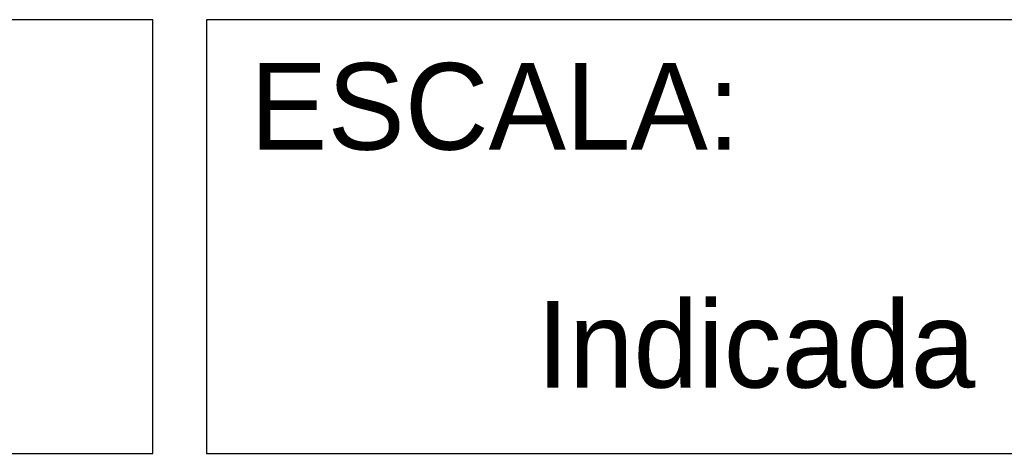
# Model space of a CAD drawing. Header units: millimetres. Extents: x -125 to 300, y 6 to 90.
# Tile 27 of 132: x -10.12 to -7.85, y 20.18 to 21.18. Entities that reach past the tile are written whole.
import ezdxf

# ---------------------------------------------------------------- set-up
doc = ezdxf.new("R2010")
doc.units = ezdxf.units.MM
doc.layers.add('Plano4', color=220, linetype='Continuous')
doc.layers.add('TEXTO', color=7, linetype='Continuous', lineweight=18)

msp = doc.modelspace()

# ---------------------------------------------------------------- linework, layer by layer
at = {"layer": 'Plano4', "color": 0}
for points in [[(-9.816, 21.17742), (-12.52862, 21.17742), (-12.52862, 20.17504), (-9.816, 20.17504)], [(-9.816, 21.17742), (-12.52862, 21.17742), (-12.52862, 20.17504), (-9.816, 20.17504)], [(-7.15557, 21.17742), (-9.69192, 21.17742), (-9.69192, 20.17504), (-7.15557, 20.17504)], [(-7.15557, 21.17742), (-9.69192, 21.17742), (-9.69192, 20.17504), (-7.15557, 20.17504)]]:
    msp.add_lwpolyline(points, close=True, dxfattribs=at)

# ---------------------------------------------------------------- texts
at = {"layer": 'TEXTO', "color": 0, "char_height": 0.200238}
for s, insert, width, attachment_point in [('ESCALA:', (-9.59168, 21.07719), 9.1814042, 1), ('Indicada', (-8.42374, 20.42564), 2.5363492, 5)]:
    msp.add_mtext(s, dxfattribs=dict(at, insert=insert, width=width, attachment_point=attachment_point))

doc.saveas('drawing.dxf')
